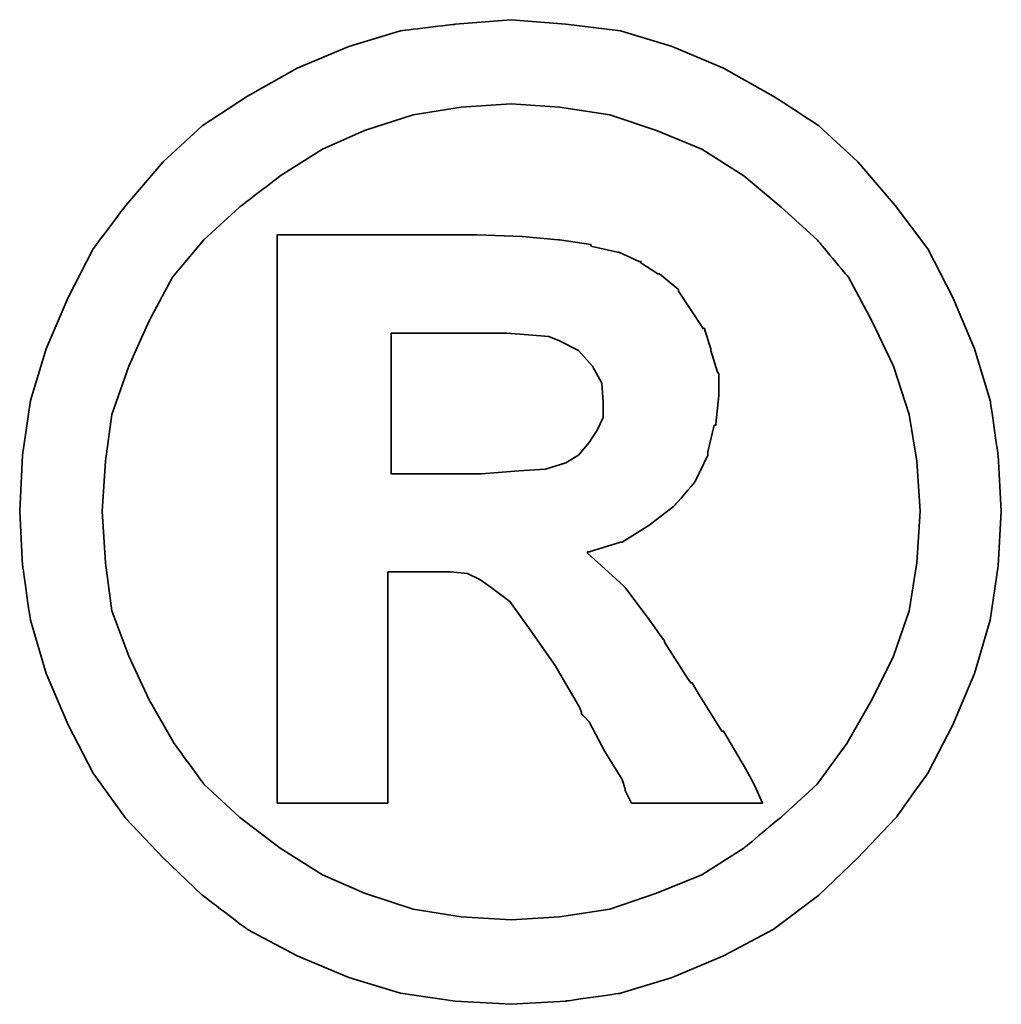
# Model space of a CAD drawing. Header units: millimetres. Extents: x 185 to 1898, y 244 to 576.
# Tile 47 of 51: x 1737.04 to 1738.68, y 346.92 to 348.56. Entities that reach past the tile are written whole.
import ezdxf

# ---------------------------------------------------------------- set-up
doc = ezdxf.new("R2010")
doc.units = ezdxf.units.MM
doc.layers.add('DIM', color=4, linetype='CONTINUOUS')
doc.layers.add('layer 1', color=7, linetype='CONTINUOUS')

# ---------------------------------------------------------------- blocks, each defined once
blk = doc.blocks.new('TBI MOTION logo(完整正式版)')
at = {"layer": 'layer 1', "color": 22, "lineweight": 35}
for points, knots in [([(81.20634, 4.98624), (81.20634, 4.98624), (81.18649, 5.32862), (81.18649, 5.32862), (81.18649, 5.32862), (81.18649, 5.32862), (81.13886, 5.66206), (81.13886, 5.66206), (81.13886, 5.66206), (81.13886, 5.66206), (81.04359, 5.97764), (81.04359, 5.97764), (81.04359, 5.97764), (81.04359, 5.97764), (80.91061, 6.29124), (80.91061, 6.29124), (80.91061, 6.29124), (80.91061, 6.29124), (80.75778, 6.58697), (80.75778, 6.58697), (80.75778, 6.58697), (80.75778, 6.58697), (80.5593, 6.85294), (80.5593, 6.85294), (80.5593, 6.85294), (80.5593, 6.85294), (80.33105, 7.1189), (80.33105, 7.1189), (80.33105, 7.1189), (80.33105, 7.1189), (80.09287, 7.33921), (80.09287, 7.33921), (80.09287, 7.33921), (80.09287, 7.33921), (79.815, 7.51982), (79.815, 7.51982), (79.815, 7.51982), (79.815, 7.51982), (79.51133, 7.69051), (79.51133, 7.69051), (79.51133, 7.69051), (79.51133, 7.69051), (79.19773, 7.8235), (79.19773, 7.8235), (79.19773, 7.8235), (79.19773, 7.8235), (78.88215, 7.91877), (78.88215, 7.91877), (78.88215, 7.91877), (78.88215, 7.91877), (78.54871, 7.95846), (78.54871, 7.95846), (78.54871, 7.95846), (78.54871, 7.95846), (78.21526, 7.98625), (78.21526, 7.98625), (78.21526, 7.98625), (78.21526, 7.98625), (77.87388, 7.95846), (77.87388, 7.95846), (77.87388, 7.95846), (77.87388, 7.95846), (77.54044, 7.91877), (77.54044, 7.91877), (77.54044, 7.91877), (77.54044, 7.91877), (77.22485, 7.8235), (77.22485, 7.8235), (77.22485, 7.8235), (77.22485, 7.8235), (76.91027, 7.69051), (76.91027, 7.69051), (76.91027, 7.69051), (76.91027, 7.69051), (76.6056, 7.51982), (76.6056, 7.51982), (76.6056, 7.51982), (76.6056, 7.51982), (76.32972, 7.33921), (76.32972, 7.33921), (76.32972, 7.33921), (76.32972, 7.33921), (76.09154, 7.1189), (76.09154, 7.1189), (76.09154, 7.1189), (76.09154, 7.1189), (75.86329, 6.85294), (75.86329, 6.85294), (75.86329, 6.85294), (75.86329, 6.85294), (75.66382, 6.58697), (75.66382, 6.58697), (75.66382, 6.58697), (75.66382, 6.58697), (75.51099, 6.29124), (75.51099, 6.29124), (75.51099, 6.29124), (75.51099, 6.29124), (75.37702, 5.97764), (75.37702, 5.97764), (75.37702, 5.97764), (75.37702, 5.97764), (75.28175, 5.66206), (75.28175, 5.66206), (75.28175, 5.66206), (75.28175, 5.66206), (75.23411, 5.32862), (75.23411, 5.32862), (75.23411, 5.32862), (75.23411, 5.32862), (75.21625, 4.98624), (75.21625, 4.98624), (75.21625, 4.98624), (75.21625, 4.98624), (75.23411, 4.6528), (75.23411, 4.6528), (75.23411, 4.6528), (75.23411, 4.6528), (75.28175, 4.32035), (75.28175, 4.32035), (75.28175, 4.32035), (75.28175, 4.32035), (75.37702, 3.99583), (75.37702, 3.99583), (75.37702, 3.99583), (75.37702, 3.99583), (75.51099, 3.68224), (75.51099, 3.68224), (75.51099, 3.68224), (75.51099, 3.68224), (75.66382, 3.38749), (75.66382, 3.38749), (75.66382, 3.38749), (75.66382, 3.38749), (75.86329, 3.10963), (75.86329, 3.10963), (75.86329, 3.10963), (75.86329, 3.10963), (76.09154, 2.87145), (76.09154, 2.87145), (76.09154, 2.87145), (76.09154, 2.87145), (76.32972, 2.6432), (76.32972, 2.6432), (76.32972, 2.6432), (76.32972, 2.6432), (76.6056, 2.43381), (76.6056, 2.43381), (76.6056, 2.43381), (76.6056, 2.43381), (76.91027, 2.27205), (76.91027, 2.27205), (76.91027, 2.27205), (76.91027, 2.27205), (77.22485, 2.13906), (77.22485, 2.13906), (77.22485, 2.13906), (77.22485, 2.13906), (77.54044, 2.0438), (77.54044, 2.0438), (77.54044, 2.0438), (77.54044, 2.0438), (77.87388, 1.99616), (77.87388, 1.99616), (77.87388, 1.99616), (77.87388, 1.99616), (78.21526, 1.97631), (78.21526, 1.97631), (78.21526, 1.97631), (78.21526, 1.97631), (78.54871, 1.99616), (78.54871, 1.99616), (78.54871, 1.99616), (78.54871, 1.99616), (78.88215, 2.0438), (78.88215, 2.0438), (78.88215, 2.0438), (78.88215, 2.0438), (79.19773, 2.13906), (79.19773, 2.13906), (79.19773, 2.13906), (79.19773, 2.13906), (79.51133, 2.27205), (79.51133, 2.27205), (79.51133, 2.27205), (79.51133, 2.27205), (79.815, 2.43381), (79.815, 2.43381), (79.815, 2.43381), (79.815, 2.43381), (80.09287, 2.6432), (80.09287, 2.6432), (80.09287, 2.6432), (80.09287, 2.6432), (80.33105, 2.87145), (80.33105, 2.87145), (80.33105, 2.87145), (80.33105, 2.87145), (80.5593, 3.10963), (80.5593, 3.10963), (80.5593, 3.10963), (80.5593, 3.10963), (80.75778, 3.38749), (80.75778, 3.38749), (80.75778, 3.38749), (80.75778, 3.38749), (80.91061, 3.68224), (80.91061, 3.68224), (80.91061, 3.68224), (80.91061, 3.68224), (81.04359, 3.99583), (81.04359, 3.99583), (81.04359, 3.99583), (81.04359, 3.99583), (81.13886, 4.32035), (81.13886, 4.32035), (81.13886, 4.32035), (81.13886, 4.32035), (81.18649, 4.6528), (81.18649, 4.6528), (81.18649, 4.6528), (81.18649, 4.6528), (81.20634, 4.98624), (81.20634, 4.98624)], [0, 0, 0, 0, 0.0178571, 0.0178571, 0.0178571, 0.0178572, 0.0357143, 0.0357143, 0.0357143, 0.0357143, 0.0535714, 0.0535714, 0.0535714, 0.0535714, 0.0714286, 0.0714286, 0.0714286, 0.0714286, 0.0892857, 0.0892857, 0.0892857, 0.0892857, 0.1071429, 0.1071429, 0.1071429, 0.1071429, 0.125, 0.125, 0.125, 0.125, 0.1428571, 0.1428571, 0.1428571, 0.1428572, 0.1607143, 0.1607143, 0.1607143, 0.1607143, 0.1785714, 0.1785714, 0.1785714, 0.1785714, 0.1964286, 0.1964286, 0.1964286, 0.1964286, 0.2142857, 0.2142857, 0.2142857, 0.2142857, 0.2321429, 0.2321429, 0.2321429, 0.2321429, 0.25, 0.25, 0.25, 0.25, 0.2678571, 0.2678571, 0.2678571, 0.2678572, 0.2857143, 0.2857143, 0.2857143, 0.2857143, 0.3035714, 0.3035714, 0.3035714, 0.3035714, 0.3214286, 0.3214286, 0.3214286, 0.3214286, 0.3392857, 0.3392857, 0.3392857, 0.3392857, 0.3571429, 0.3571429, 0.3571429, 0.3571429, 0.375, 0.375, 0.375, 0.375, 0.3928571, 0.3928571, 0.3928571, 0.3928572, 0.4107143, 0.4107143, 0.4107143, 0.4107143, 0.4285714, 0.4285714, 0.4285714, 0.4285714, 0.4464286, 0.4464286, 0.4464286, 0.4464286, 0.4642857, 0.4642857, 0.4642857, 0.4642857, 0.4821429, 0.4821429, 0.4821429, 0.4821429, 0.5, 0.5, 0.5, 0.5, 0.5178571, 0.5178571, 0.5178571, 0.5178572, 0.5357143, 0.5357143, 0.5357143, 0.5357143, 0.5535714, 0.5535714, 0.5535714, 0.5535714, 0.5714286, 0.5714286, 0.5714286, 0.5714286, 0.5892857, 0.5892857, 0.5892857, 0.5892857, 0.6071429, 0.6071429, 0.6071429, 0.6071429, 0.625, 0.625, 0.625, 0.625, 0.6428571, 0.6428571, 0.6428571, 0.6428572, 0.6607143, 0.6607143, 0.6607143, 0.6607143, 0.6785714, 0.6785714, 0.6785714, 0.6785714, 0.6964286, 0.6964286, 0.6964286, 0.6964286, 0.7142857, 0.7142857, 0.7142857, 0.7142857, 0.7321429, 0.7321429, 0.7321429, 0.7321429, 0.75, 0.75, 0.75, 0.75, 0.7678571, 0.7678571, 0.7678571, 0.7678572, 0.7857143, 0.7857143, 0.7857143, 0.7857143, 0.8035714, 0.8035714, 0.8035714, 0.8035714, 0.8214286, 0.8214286, 0.8214286, 0.8214286, 0.8392857, 0.8392857, 0.8392857, 0.8392857, 0.8571429, 0.8571429, 0.8571429, 0.8571429, 0.875, 0.875, 0.875, 0.875, 0.8928571, 0.8928571, 0.8928571, 0.8928572, 0.9107143, 0.9107143, 0.9107143, 0.9107143, 0.9285714, 0.9285714, 0.9285714, 0.9285714, 0.9464286, 0.9464286, 0.9464286, 0.9464286, 0.9642857, 0.9642857, 0.9642857, 0.9642857, 0.9821429, 0.9821429, 0.9821429, 0.9821429, 1, 1, 1, 1]), ([(80.71014, 4.98624), (80.71014, 4.98624), (80.69129, 5.29091), (80.69129, 5.29091), (80.69129, 5.29091), (80.69129, 5.29091), (80.64464, 5.57672), (80.64464, 5.57672), (80.64464, 5.57672), (80.64464, 5.57672), (80.54937, 5.87245), (80.54937, 5.87245), (80.54937, 5.87245), (80.54937, 5.87245), (80.41639, 6.14833), (80.41639, 6.14833), (80.41639, 6.14833), (80.41639, 6.14833), (80.27349, 6.41429), (80.27349, 6.41429), (80.27349, 6.41429), (80.27349, 6.41429), (80.08295, 6.64255), (80.08295, 6.64255), (80.08295, 6.64255), (80.08295, 6.64255), (79.86264, 6.84301), (79.86264, 6.84301), (79.86264, 6.84301), (79.86264, 6.84301), (79.63439, 7.03355), (79.63439, 7.03355), (79.63439, 7.03355), (79.63439, 7.03355), (79.37835, 7.1963), (79.37835, 7.1963), (79.37835, 7.1963), (79.37835, 7.1963), (79.10246, 7.30944), (79.10246, 7.30944), (79.10246, 7.30944), (79.10246, 7.30944), (78.81665, 7.40471), (78.81665, 7.40471), (78.81665, 7.40471), (78.81665, 7.40471), (78.511, 7.45234), (78.511, 7.45234), (78.511, 7.45234), (78.511, 7.45234), (78.21526, 7.47219), (78.21526, 7.47219), (78.21526, 7.47219), (78.21526, 7.47219), (77.9106, 7.45234), (77.9106, 7.45234), (77.9106, 7.45234), (77.9106, 7.45234), (77.61685, 7.40471), (77.61685, 7.40471), (77.61685, 7.40471), (77.61685, 7.40471), (77.32012, 7.30944), (77.32012, 7.30944), (77.32012, 7.30944), (77.32012, 7.30944), (77.06309, 7.1963), (77.06309, 7.1963), (77.06309, 7.1963), (77.06309, 7.1963), (76.80606, 7.03355), (76.80606, 7.03355), (76.80606, 7.03355), (76.80606, 7.03355), (76.55797, 6.84301), (76.55797, 6.84301), (76.55797, 6.84301), (76.55797, 6.84301), (76.34063, 6.64255), (76.34063, 6.64255), (76.34063, 6.64255), (76.34063, 6.64255), (76.1491, 6.41429), (76.1491, 6.41429), (76.1491, 6.41429), (76.1491, 6.41429), (76.0062, 6.14833), (76.0062, 6.14833), (76.0062, 6.14833), (76.0062, 6.14833), (75.88314, 5.87245), (75.88314, 5.87245), (75.88314, 5.87245), (75.88314, 5.87245), (75.77794, 5.57672), (75.77794, 5.57672), (75.77794, 5.57672), (75.77794, 5.57672), (75.73924, 5.29091), (75.73924, 5.29091), (75.73924, 5.29091), (75.73924, 5.29091), (75.72039, 4.98624), (75.72039, 4.98624), (75.72039, 4.98624), (75.72039, 4.98624), (75.73924, 4.67165), (75.73924, 4.67165), (75.73924, 4.67165), (75.73924, 4.67165), (75.77794, 4.37791), (75.77794, 4.37791), (75.77794, 4.37791), (75.77794, 4.37791), (75.88314, 4.10102), (75.88314, 4.10102), (75.88314, 4.10102), (75.88314, 4.10102), (76.0062, 3.83407), (76.0062, 3.83407), (76.0062, 3.83407), (76.0062, 3.83407), (76.15902, 3.56811), (76.15902, 3.56811), (76.15902, 3.56811), (76.15902, 3.56811), (76.34063, 3.32001), (76.34063, 3.32001), (76.34063, 3.32001), (76.34063, 3.32001), (76.55797, 3.11955), (76.55797, 3.11955), (76.55797, 3.11955), (76.55797, 3.11955), (76.80606, 2.92901), (76.80606, 2.92901), (76.80606, 2.92901), (76.80606, 2.92901), (77.06309, 2.76725), (77.06309, 2.76725), (77.06309, 2.76725), (77.06309, 2.76725), (77.32012, 2.65412), (77.32012, 2.65412), (77.32012, 2.65412), (77.32012, 2.65412), (77.61685, 2.55786), (77.61685, 2.55786), (77.61685, 2.55786), (77.61685, 2.55786), (77.9106, 2.51022), (77.9106, 2.51022), (77.9106, 2.51022), (77.9106, 2.51022), (78.21526, 2.49137), (78.21526, 2.49137), (78.21526, 2.49137), (78.21526, 2.49137), (78.511, 2.51022), (78.511, 2.51022), (78.511, 2.51022), (78.511, 2.51022), (78.81665, 2.55786), (78.81665, 2.55786), (78.81665, 2.55786), (78.81665, 2.55786), (79.10246, 2.65412), (79.10246, 2.65412), (79.10246, 2.65412), (79.10246, 2.65412), (79.37835, 2.76725), (79.37835, 2.76725), (79.37835, 2.76725), (79.37835, 2.76725), (79.63439, 2.92901), (79.63439, 2.92901), (79.63439, 2.92901), (79.63439, 2.92901), (79.86264, 3.11955), (79.86264, 3.11955), (79.86264, 3.11955), (79.86264, 3.11955), (80.08295, 3.32001), (80.08295, 3.32001), (80.08295, 3.32001), (80.08295, 3.32001), (80.26356, 3.56811), (80.26356, 3.56811), (80.26356, 3.56811), (80.26356, 3.56811), (80.41639, 3.83407), (80.41639, 3.83407), (80.41639, 3.83407), (80.41639, 3.83407), (80.54937, 4.10102), (80.54937, 4.10102), (80.54937, 4.10102), (80.54937, 4.10102), (80.64464, 4.37791), (80.64464, 4.37791), (80.64464, 4.37791), (80.64464, 4.37791), (80.69129, 4.67165), (80.69129, 4.67165), (80.69129, 4.67165), (80.69129, 4.67165), (80.71014, 4.98624), (80.71014, 4.98624)], [0, 0, 0, 0, 0.0192308, 0.0192308, 0.0192308, 0.0192308, 0.0384615, 0.0384615, 0.0384615, 0.0384615, 0.0576923, 0.0576923, 0.0576923, 0.0576923, 0.0769231, 0.0769231, 0.0769231, 0.0769231, 0.0961538, 0.0961538, 0.0961538, 0.0961539, 0.1153846, 0.1153846, 0.1153846, 0.1153846, 0.1346154, 0.1346154, 0.1346154, 0.1346154, 0.1538462, 0.1538462, 0.1538462, 0.1538462, 0.1730769, 0.1730769, 0.1730769, 0.1730769, 0.1923077, 0.1923077, 0.1923077, 0.1923077, 0.2115385, 0.2115385, 0.2115385, 0.2115385, 0.2307692, 0.2307692, 0.2307692, 0.2307692, 0.25, 0.25, 0.25, 0.25, 0.2692308, 0.2692308, 0.2692308, 0.2692308, 0.2884615, 0.2884615, 0.2884615, 0.2884615, 0.3076923, 0.3076923, 0.3076923, 0.3076923, 0.3269231, 0.3269231, 0.3269231, 0.3269231, 0.3461538, 0.3461538, 0.3461538, 0.3461539, 0.3653846, 0.3653846, 0.3653846, 0.3653846, 0.3846154, 0.3846154, 0.3846154, 0.3846154, 0.4038462, 0.4038462, 0.4038462, 0.4038462, 0.4230769, 0.4230769, 0.4230769, 0.4230769, 0.4423077, 0.4423077, 0.4423077, 0.4423077, 0.4615385, 0.4615385, 0.4615385, 0.4615385, 0.4807692, 0.4807692, 0.4807692, 0.4807692, 0.5, 0.5, 0.5, 0.5, 0.5192308, 0.5192308, 0.5192308, 0.5192308, 0.5384615, 0.5384615, 0.5384615, 0.5384615, 0.5576923, 0.5576923, 0.5576923, 0.5576923, 0.5769231, 0.5769231, 0.5769231, 0.5769231, 0.5961538, 0.5961538, 0.5961538, 0.5961539, 0.6153846, 0.6153846, 0.6153846, 0.6153846, 0.6346154, 0.6346154, 0.6346154, 0.6346154, 0.6538462, 0.6538462, 0.6538462, 0.6538462, 0.6730769, 0.6730769, 0.6730769, 0.6730769, 0.6923077, 0.6923077, 0.6923077, 0.6923077, 0.7115385, 0.7115385, 0.7115385, 0.7115385, 0.7307692, 0.7307692, 0.7307692, 0.7307692, 0.75, 0.75, 0.75, 0.75, 0.7692308, 0.7692308, 0.7692308, 0.7692308, 0.7884615, 0.7884615, 0.7884615, 0.7884615, 0.8076923, 0.8076923, 0.8076923, 0.8076923, 0.8269231, 0.8269231, 0.8269231, 0.8269231, 0.8461538, 0.8461538, 0.8461538, 0.8461539, 0.8653846, 0.8653846, 0.8653846, 0.8653846, 0.8846154, 0.8846154, 0.8846154, 0.8846154, 0.9038462, 0.9038462, 0.9038462, 0.9038462, 0.9230769, 0.9230769, 0.9230769, 0.9230769, 0.9423077, 0.9423077, 0.9423077, 0.9423077, 0.9615385, 0.9615385, 0.9615385, 0.9615385, 0.9807692, 0.9807692, 0.9807692, 0.9807692, 1, 1, 1, 1]), ([(76.78721, 3.2823), (76.78721, 3.2823), (76.78721, 3.32001), (76.78721, 3.32001), (76.78721, 3.32001), (76.78721, 3.32001), (76.78721, 3.42422), (76.78721, 3.42422), (76.78721, 3.42422), (76.78721, 3.42422), (76.78721, 3.59689), (76.78721, 3.59689), (76.78721, 3.59689), (76.78721, 3.59689), (76.78721, 3.80529), (76.78721, 3.80529), (76.78721, 3.80529), (76.78721, 3.80529), (76.78721, 4.0524), (76.78721, 4.0524), (76.78721, 4.0524), (76.78721, 4.0524), (76.78721, 4.32035), (76.78721, 4.32035), (76.78721, 4.32035), (76.78721, 4.32035), (76.78721, 4.92868), (76.78721, 4.92868), (76.78721, 4.92868), (76.78721, 4.92868), (76.78721, 5.53801), (76.78721, 5.53801), (76.78721, 5.53801), (76.78721, 5.53801), (76.78721, 5.82482), (76.78721, 5.82482), (76.78721, 5.82482), (76.78721, 5.82482), (76.78721, 6.07291), (76.78721, 6.07291), (76.78721, 6.07291), (76.78721, 6.07291), (76.78721, 6.30017), (76.78721, 6.30017), (76.78721, 6.30017), (76.78721, 6.30017), (76.78721, 6.45399), (76.78721, 6.45399), (76.78721, 6.45399), (76.78721, 6.45399), (76.78721, 6.5572), (76.78721, 6.5572), (76.78721, 6.5572), (76.78721, 6.5572), (76.78721, 6.59689), (76.78721, 6.59689), (76.78721, 6.59689), (76.78721, 6.59689), (76.78721, 6.67232), (76.78721, 6.67232), (76.78721, 6.67232), (76.78721, 6.67232), (76.8537, 6.67232), (76.8537, 6.67232), (76.8537, 6.67232), (76.8537, 6.67232), (76.87355, 6.67232), (76.87355, 6.67232), (76.87355, 6.67232), (76.87355, 6.67232), (76.91027, 6.67232), (76.91027, 6.67232), (76.91027, 6.67232), (76.91027, 6.67232), (77.04424, 6.67232), (77.04424, 6.67232), (77.04424, 6.67232), (77.04424, 6.67232), (77.22485, 6.67232), (77.22485, 6.67232), (77.22485, 6.67232), (77.22485, 6.67232), (77.43524, 6.67232), (77.43524, 6.67232), (77.43524, 6.67232), (77.43524, 6.67232), (77.65357, 6.67232), (77.65357, 6.67232), (77.65357, 6.67232), (77.65357, 6.67232), (77.82625, 6.67232), (77.82625, 6.67232), (77.82625, 6.67232), (77.82625, 6.67232), (77.94037, 6.67232), (77.94037, 6.67232), (77.94037, 6.67232), (77.94037, 6.67232), (77.97709, 6.67232), (77.97709, 6.67232), (77.97709, 6.67232), (77.97709, 6.67232), (77.99694, 6.67232), (77.99694, 6.67232), (77.99694, 6.67232), (77.99694, 6.67232), (78.00686, 6.67232), (78.00686, 6.67232), (78.00686, 6.67232), (78.00686, 6.67232), (78.28275, 6.6624), (78.28275, 6.6624), (78.28275, 6.6624), (78.28275, 6.6624), (78.50107, 6.64255), (78.50107, 6.64255), (78.50107, 6.64255), (78.50107, 6.64255), (78.511, 6.64255), (78.511, 6.64255), (78.511, 6.64255), (78.511, 6.64255), (78.70154, 6.61476), (78.70154, 6.61476), (78.70154, 6.61476), (78.70154, 6.61476), (78.70154, 6.60483), (78.70154, 6.60483), (78.70154, 6.60483), (78.70154, 6.60483), (78.86429, 6.56713), (78.86429, 6.56713), (78.86429, 6.56713), (78.86429, 6.56713), (78.87223, 6.56713), (78.87223, 6.56713), (78.87223, 6.56713), (78.87223, 6.56713), (78.99727, 6.51056), (78.99727, 6.51056), (78.99727, 6.51056), (78.99727, 6.51056), (79.00719, 6.51056), (79.00719, 6.51056), (79.00719, 6.51056), (79.00719, 6.51056), (79.00719, 6.50162), (79.00719, 6.50162), (79.00719, 6.50162), (79.00719, 6.50162), (79.1104, 6.43415), (79.1104, 6.43415), (79.1104, 6.43415), (79.1104, 6.43415), (79.12132, 6.43415), (79.12132, 6.43415), (79.12132, 6.43415), (79.12132, 6.43415), (79.22552, 6.34781), (79.22552, 6.34781), (79.22552, 6.34781), (79.22552, 6.34781), (79.23544, 6.33888), (79.23544, 6.33888), (79.23544, 6.33888), (79.23544, 6.33888), (79.23544, 6.32895), (79.23544, 6.32895), (79.23544, 6.32895), (79.23544, 6.32895), (79.31087, 6.21483), (79.31087, 6.21483), (79.31087, 6.21483), (79.31087, 6.21483), (79.38629, 6.1007), (79.38629, 6.1007), (79.38629, 6.1007), (79.38629, 6.1007), (79.3972, 6.1007), (79.3972, 6.1007), (79.3972, 6.1007), (79.3972, 6.1007), (79.3972, 6.09078), (79.3972, 6.09078), (79.3972, 6.09078), (79.3972, 6.09078), (79.43392, 5.97764), (79.43392, 5.97764), (79.43392, 5.97764), (79.43392, 5.97764), (79.43392, 5.96772), (79.43392, 5.96772), (79.43392, 5.96772), (79.43392, 5.96772), (79.47362, 5.83474), (79.47362, 5.83474), (79.47362, 5.83474), (79.47362, 5.83474), (79.48156, 5.82482), (79.48156, 5.82482), (79.48156, 5.82482), (79.48156, 5.82482), (79.48156, 5.69977), (79.48156, 5.69977), (79.48156, 5.69977), (79.48156, 5.69977), (79.48156, 5.69183), (79.48156, 5.69183), (79.48156, 5.69183), (79.48156, 5.69183), (79.4637, 5.51915), (79.4637, 5.51915), (79.4637, 5.51915), (79.4637, 5.51915), (79.4637, 5.51122), (79.4637, 5.51122), (79.4637, 5.51122), (79.4637, 5.51122), (79.45377, 5.51122), (79.45377, 5.51122), (79.45377, 5.51122), (79.45377, 5.51122), (79.41507, 5.34847), (79.41507, 5.34847), (79.41507, 5.34847), (79.41507, 5.34847), (79.41507, 5.33854), (79.41507, 5.33854), (79.41507, 5.33854), (79.41507, 5.33854), (79.41507, 5.32862), (79.41507, 5.32862), (79.41507, 5.32862), (79.41507, 5.32862), (79.33865, 5.16785), (79.33865, 5.16785), (79.33865, 5.16785), (79.33865, 5.16785), (79.33071, 5.15693), (79.33071, 5.15693), (79.33071, 5.15693), (79.33071, 5.15693), (79.2156, 5.02495), (79.2156, 5.02495), (79.2156, 5.02495), (79.2156, 5.02495), (79.20567, 5.01502), (79.20567, 5.01502), (79.20567, 5.01502), (79.20567, 5.01502), (79.05483, 4.89991), (79.05483, 4.89991), (79.05483, 4.89991), (79.05483, 4.89991), (79.04491, 4.89197), (79.04491, 4.89197), (79.04491, 4.89197), (79.04491, 4.89197), (78.89208, 4.7967), (78.89208, 4.7967), (78.89208, 4.7967), (78.89208, 4.7967), (78.88215, 4.7967), (78.88215, 4.7967), (78.88215, 4.7967), (78.88215, 4.7967), (78.69161, 4.73913), (78.69161, 4.73913), (78.69161, 4.73913), (78.69161, 4.73913), (78.68169, 4.73913), (78.68169, 4.73913), (78.68169, 4.73913), (78.68169, 4.73913), (78.68169, 4.72921), (78.68169, 4.72921), (78.68169, 4.72921), (78.68169, 4.72921), (78.78688, 4.63394), (78.78688, 4.63394), (78.78688, 4.63394), (78.78688, 4.63394), (78.902, 4.52875), (78.902, 4.52875), (78.902, 4.52875), (78.902, 4.52875), (78.91093, 4.52081), (78.91093, 4.52081), (78.91093, 4.52081), (78.91093, 4.52081), (79.02506, 4.36798), (79.02506, 4.36798), (79.02506, 4.36798), (79.02506, 4.36798), (79.1501, 4.1953), (79.1501, 4.1953), (79.1501, 4.1953), (79.1501, 4.1953), (79.1501, 4.18736), (79.1501, 4.18736), (79.1501, 4.18736), (79.1501, 4.18736), (79.29201, 3.96705), (79.29201, 3.96705), (79.29201, 3.96705), (79.29201, 3.96705), (79.31087, 3.93828), (79.31087, 3.93828), (79.31087, 3.93828), (79.31087, 3.93828), (79.32079, 3.93828), (79.32079, 3.93828), (79.32079, 3.93828), (79.32079, 3.93828), (79.3585, 3.87178), (79.3585, 3.87178), (79.3585, 3.87178), (79.3585, 3.87178), (79.50141, 3.64353), (79.50141, 3.64353), (79.50141, 3.64353), (79.50141, 3.64353), (79.51133, 3.64353), (79.51133, 3.64353), (79.51133, 3.64353), (79.51133, 3.64353), (79.64431, 3.41528), (79.64431, 3.41528), (79.64431, 3.41528), (79.64431, 3.41528), (79.68202, 3.3478), (79.68202, 3.3478), (79.68202, 3.3478), (79.68202, 3.3478), (79.70187, 3.31009), (79.70187, 3.31009), (79.70187, 3.31009), (79.70187, 3.31009), (79.7495, 3.2049), (79.7495, 3.2049), (79.7495, 3.2049), (79.7495, 3.2049), (79.64431, 3.2049), (79.64431, 3.2049), (79.64431, 3.2049), (79.64431, 3.2049), (79.62546, 3.2049), (79.62546, 3.2049), (79.62546, 3.2049), (79.62546, 3.2049), (79.53912, 3.2049), (79.53912, 3.2049), (79.53912, 3.2049), (79.53912, 3.2049), (79.31087, 3.2049), (79.31087, 3.2049), (79.31087, 3.2049), (79.31087, 3.2049), (79.08262, 3.2049), (79.08262, 3.2049), (79.08262, 3.2049), (79.08262, 3.2049), (79.00719, 3.2049), (79.00719, 3.2049), (79.00719, 3.2049), (79.00719, 3.2049), (78.98735, 3.2049), (78.98735, 3.2049), (78.98735, 3.2049), (78.98735, 3.2049), (78.94964, 3.2049), (78.94964, 3.2049), (78.94964, 3.2049), (78.94964, 3.2049), (78.92979, 3.24459), (78.92979, 3.24459), (78.92979, 3.24459), (78.92979, 3.24459), (78.91093, 3.2823), (78.91093, 3.2823), (78.91093, 3.2823), (78.91093, 3.2823), (78.91093, 3.29223), (78.91093, 3.29223), (78.91093, 3.29223), (78.91093, 3.29223), (78.89208, 3.3478), (78.89208, 3.3478), (78.89208, 3.3478), (78.89208, 3.3478), (78.78688, 3.52048), (78.78688, 3.52048), (78.78688, 3.52048), (78.78688, 3.52048), (78.69161, 3.7001), (78.69161, 3.7001), (78.69161, 3.7001), (78.69161, 3.7001), (78.6539, 3.7388), (78.6539, 3.7388), (78.6539, 3.7388), (78.6539, 3.7388), (78.64398, 3.74873), (78.64398, 3.74873), (78.64398, 3.74873), (78.64398, 3.74873), (78.64398, 3.75766), (78.64398, 3.75766), (78.64398, 3.75766), (78.64398, 3.75766), (78.63405, 3.78644), (78.63405, 3.78644), (78.63405, 3.78644), (78.63405, 3.78644), (78.48321, 4.04347), (78.48321, 4.04347), (78.48321, 4.04347), (78.48321, 4.04347), (78.33038, 4.2618), (78.33038, 4.2618), (78.33038, 4.2618), (78.33038, 4.2618), (78.20732, 4.43447), (78.20732, 4.43447), (78.20732, 4.43447), (78.20732, 4.43447), (78.09221, 4.52081), (78.09221, 4.52081), (78.09221, 4.52081), (78.09221, 4.52081), (78.02472, 4.56845), (78.02472, 4.56845), (78.02472, 4.56845), (78.02472, 4.56845), (77.9493, 4.60616), (77.9493, 4.60616), (77.9493, 4.60616), (77.9493, 4.60616), (77.8451, 4.61608), (77.8451, 4.61608), (77.8451, 4.61608), (77.8451, 4.61608), (77.71113, 4.61608), (77.71113, 4.61608), (77.71113, 4.61608), (77.71113, 4.61608), (77.69128, 4.61608), (77.69128, 4.61608), (77.69128, 4.61608), (77.69128, 4.61608), (77.67342, 4.61608), (77.67342, 4.61608), (77.67342, 4.61608), (77.67342, 4.61608), (77.5583, 4.61608), (77.5583, 4.61608), (77.5583, 4.61608), (77.5583, 4.61608), (77.46303, 4.61608), (77.46303, 4.61608), (77.46303, 4.61608), (77.46303, 4.61608), (77.46303, 4.54761), (77.46303, 4.54761), (77.46303, 4.54761), (77.46303, 4.54761), (77.46303, 4.47318), (77.46303, 4.47318), (77.46303, 4.47318), (77.46303, 4.47318), (77.46303, 4.24294), (77.46303, 4.24294), (77.46303, 4.24294), (77.46303, 4.24294), (77.46303, 3.99583), (77.46303, 3.99583), (77.46303, 3.99583), (77.46303, 3.99583), (77.46303, 3.72888), (77.46303, 3.72888), (77.46303, 3.72888), (77.46303, 3.72888), (77.46303, 3.51055), (77.46303, 3.51055), (77.46303, 3.51055), (77.46303, 3.51055), (77.46303, 3.42422), (77.46303, 3.42422), (77.46303, 3.42422), (77.46303, 3.42422), (77.46303, 3.35773), (77.46303, 3.35773), (77.46303, 3.35773), (77.46303, 3.35773), (77.46303, 3.30017), (77.46303, 3.30017), (77.46303, 3.30017), (77.46303, 3.30017), (77.46303, 3.2823), (77.46303, 3.2823), (77.46303, 3.2823), (77.46303, 3.2823), (77.46303, 3.2049), (77.46303, 3.2049), (77.46303, 3.2049), (77.46303, 3.2049), (77.39753, 3.2049), (77.39753, 3.2049), (77.39753, 3.2049), (77.39753, 3.2049), (77.37768, 3.2049), (77.37768, 3.2049), (77.37768, 3.2049), (77.37768, 3.2049), (77.32012, 3.2049), (77.32012, 3.2049), (77.32012, 3.2049), (77.32012, 3.2049), (77.12165, 3.2049), (77.12165, 3.2049), (77.12165, 3.2049), (77.12165, 3.2049), (76.94897, 3.2049), (76.94897, 3.2049), (76.94897, 3.2049), (76.94897, 3.2049), (76.8924, 3.2049), (76.8924, 3.2049), (76.8924, 3.2049), (76.8924, 3.2049), (76.8537, 3.2049), (76.8537, 3.2049), (76.8537, 3.2049), (76.8537, 3.2049), (76.78721, 3.2049), (76.78721, 3.2049), (76.78721, 3.2049), (76.78721, 3.2049), (76.78721, 3.2823), (76.78721, 3.2823)], [0, 0, 0, 0, 0.0074074, 0.0074074, 0.0074074, 0.0074074, 0.0148148, 0.0148148, 0.0148148, 0.0148148, 0.0222222, 0.0222222, 0.0222222, 0.0222222, 0.0296296, 0.0296296, 0.0296296, 0.0296296, 0.037037, 0.037037, 0.037037, 0.037037, 0.0444444, 0.0444444, 0.0444444, 0.0444445, 0.0518519, 0.0518519, 0.0518519, 0.0518519, 0.0592593, 0.0592593, 0.0592593, 0.0592593, 0.0666667, 0.0666667, 0.0666667, 0.0666667, 0.0740741, 0.0740741, 0.0740741, 0.0740741, 0.0814815, 0.0814815, 0.0814815, 0.0814815, 0.0888889, 0.0888889, 0.0888889, 0.0888889, 0.0962963, 0.0962963, 0.0962963, 0.0962963, 0.1037037, 0.1037037, 0.1037037, 0.1037037, 0.1111111, 0.1111111, 0.1111111, 0.1111111, 0.1185185, 0.1185185, 0.1185185, 0.1185185, 0.1259259, 0.1259259, 0.1259259, 0.1259259, 0.1333333, 0.1333333, 0.1333333, 0.1333333, 0.1407407, 0.1407407, 0.1407407, 0.1407408, 0.1481481, 0.1481481, 0.1481481, 0.1481482, 0.1555556, 0.1555556, 0.1555556, 0.1555556, 0.162963, 0.162963, 0.162963, 0.162963, 0.1703704, 0.1703704, 0.1703704, 0.1703704, 0.1777778, 0.1777778, 0.1777778, 0.1777778, 0.1851852, 0.1851852, 0.1851852, 0.1851852, 0.1925926, 0.1925926, 0.1925926, 0.1925926, 0.2, 0.2, 0.2, 0.2, 0.2074074, 0.2074074, 0.2074074, 0.2074074, 0.2148148, 0.2148148, 0.2148148, 0.2148148, 0.2222222, 0.2222222, 0.2222222, 0.2222222, 0.2296296, 0.2296296, 0.2296296, 0.2296296, 0.237037, 0.237037, 0.237037, 0.237037, 0.2444444, 0.2444444, 0.2444444, 0.2444445, 0.2518519, 0.2518519, 0.2518519, 0.2518519, 0.2592593, 0.2592593, 0.2592593, 0.2592593, 0.2666667, 0.2666667, 0.2666667, 0.2666667, 0.2740741, 0.2740741, 0.2740741, 0.2740741, 0.2814815, 0.2814815, 0.2814815, 0.2814815, 0.2888889, 0.2888889, 0.2888889, 0.2888889, 0.2962963, 0.2962963, 0.2962963, 0.2962963, 0.3037037, 0.3037037, 0.3037037, 0.3037037, 0.3111111, 0.3111111, 0.3111111, 0.3111111, 0.3185185, 0.3185185, 0.3185185, 0.3185185, 0.3259259, 0.3259259, 0.3259259, 0.3259259, 0.3333333, 0.3333333, 0.3333333, 0.3333333, 0.3407407, 0.3407407, 0.3407407, 0.3407408, 0.3481481, 0.3481481, 0.3481481, 0.3481482, 0.3555556, 0.3555556, 0.3555556, 0.3555556, 0.362963, 0.362963, 0.362963, 0.362963, 0.3703704, 0.3703704, 0.3703704, 0.3703704, 0.3777778, 0.3777778, 0.3777778, 0.3777778, 0.3851852, 0.3851852, 0.3851852, 0.3851852, 0.3925926, 0.3925926, 0.3925926, 0.3925926, 0.4, 0.4, 0.4, 0.4, 0.4074074, 0.4074074, 0.4074074, 0.4074074, 0.4148148, 0.4148148, 0.4148148, 0.4148148, 0.4222222, 0.4222222, 0.4222222, 0.4222222, 0.4296296, 0.4296296, 0.4296296, 0.4296296, 0.437037, 0.437037, 0.437037, 0.437037, 0.4444444, 0.4444444, 0.4444444, 0.4444445, 0.4518519, 0.4518519, 0.4518519, 0.4518519, 0.4592593, 0.4592593, 0.4592593, 0.4592593, 0.4666667, 0.4666667, 0.4666667, 0.4666667, 0.4740741, 0.4740741, 0.4740741, 0.4740741, 0.4814815, 0.4814815, 0.4814815, 0.4814815, 0.4888889, 0.4888889, 0.4888889, 0.4888889, 0.4962963, 0.4962963, 0.4962963, 0.4962963, 0.5037037, 0.5037037, 0.5037037, 0.5037037, 0.5111111, 0.5111111, 0.5111111, 0.5111111, 0.5185185, 0.5185185, 0.5185185, 0.5185185, 0.5259259, 0.5259259, 0.5259259, 0.5259259, 0.5333333, 0.5333333, 0.5333333, 0.5333333, 0.5407407, 0.5407407, 0.5407407, 0.5407408, 0.5481481, 0.5481481, 0.5481481, 0.5481482, 0.5555556, 0.5555556, 0.5555556, 0.5555556, 0.562963, 0.562963, 0.562963, 0.562963, 0.5703704, 0.5703704, 0.5703704, 0.5703704, 0.5777778, 0.5777778, 0.5777778, 0.5777778, 0.5851852, 0.5851852, 0.5851852, 0.5851852, 0.5925926, 0.5925926, 0.5925926, 0.5925926, 0.6, 0.6, 0.6, 0.6, 0.6074074, 0.6074074, 0.6074074, 0.6074074, 0.6148148, 0.6148148, 0.6148148, 0.6148148, 0.6222222, 0.6222222, 0.6222222, 0.6222222, 0.6296296, 0.6296296, 0.6296296, 0.6296296, 0.637037, 0.637037, 0.637037, 0.637037, 0.6444444, 0.6444444, 0.6444444, 0.6444445, 0.6518519, 0.6518519, 0.6518519, 0.6518519, 0.6592593, 0.6592593, 0.6592593, 0.6592593, 0.6666667, 0.6666667, 0.6666667, 0.6666667, 0.6740741, 0.6740741, 0.6740741, 0.6740741, 0.6814815, 0.6814815, 0.6814815, 0.6814815, 0.6888889, 0.6888889, 0.6888889, 0.6888889, 0.6962963, 0.6962963, 0.6962963, 0.6962963, 0.7037037, 0.7037037, 0.7037037, 0.7037037, 0.7111111, 0.7111111, 0.7111111, 0.7111111, 0.7185185, 0.7185185, 0.7185185, 0.7185185, 0.7259259, 0.7259259, 0.7259259, 0.7259259, 0.7333333, 0.7333333, 0.7333333, 0.7333333, 0.7407407, 0.7407407, 0.7407407, 0.7407408, 0.7481481, 0.7481481, 0.7481481, 0.7481482, 0.7555556, 0.7555556, 0.7555556, 0.7555556, 0.762963, 0.762963, 0.762963, 0.762963, 0.7703704, 0.7703704, 0.7703704, 0.7703704, 0.7777778, 0.7777778, 0.7777778, 0.7777778, 0.7851852, 0.7851852, 0.7851852, 0.7851852, 0.7925926, 0.7925926, 0.7925926, 0.7925926, 0.8, 0.8, 0.8, 0.8, 0.8074074, 0.8074074, 0.8074074, 0.8074074, 0.8148148, 0.8148148, 0.8148148, 0.8148148, 0.8222222, 0.8222222, 0.8222222, 0.8222222, 0.8296296, 0.8296296, 0.8296296, 0.8296296, 0.837037, 0.837037, 0.837037, 0.837037, 0.8444444, 0.8444444, 0.8444444, 0.8444445, 0.8518519, 0.8518519, 0.8518519, 0.8518519, 0.8592593, 0.8592593, 0.8592593, 0.8592593, 0.8666667, 0.8666667, 0.8666667, 0.8666667, 0.8740741, 0.8740741, 0.8740741, 0.8740741, 0.8814815, 0.8814815, 0.8814815, 0.8814815, 0.8888889, 0.8888889, 0.8888889, 0.8888889, 0.8962963, 0.8962963, 0.8962963, 0.8962963, 0.9037037, 0.9037037, 0.9037037, 0.9037037, 0.9111111, 0.9111111, 0.9111111, 0.9111111, 0.9185185, 0.9185185, 0.9185185, 0.9185185, 0.9259259, 0.9259259, 0.9259259, 0.9259259, 0.9333333, 0.9333333, 0.9333333, 0.9333333, 0.9407407, 0.9407407, 0.9407407, 0.9407408, 0.9481481, 0.9481481, 0.9481481, 0.9481482, 0.9555556, 0.9555556, 0.9555556, 0.9555556, 0.962963, 0.962963, 0.962963, 0.962963, 0.9703704, 0.9703704, 0.9703704, 0.9703704, 0.9777778, 0.9777778, 0.9777778, 0.9777778, 0.9851852, 0.9851852, 0.9851852, 0.9851852, 0.9925926, 0.9925926, 0.9925926, 0.9925926, 1, 1, 1, 1]), ([(77.48288, 6.07291), (77.48288, 6.07291), (77.48288, 5.99551), (77.48288, 5.99551), (77.48288, 5.99551), (77.48288, 5.99551), (77.48288, 5.82482), (77.48288, 5.82482), (77.48288, 5.82482), (77.48288, 5.82482), (77.48288, 5.63328), (77.48288, 5.63328), (77.48288, 5.63328), (77.48288, 5.63328), (77.48288, 5.46358), (77.48288, 5.46358), (77.48288, 5.46358), (77.48288, 5.46358), (77.48288, 5.29091), (77.48288, 5.29091), (77.48288, 5.29091), (77.48288, 5.29091), (77.48288, 5.21449), (77.48288, 5.21449), (77.48288, 5.21449), (77.48288, 5.21449), (77.50074, 5.21449), (77.50074, 5.21449), (77.50074, 5.21449), (77.50074, 5.21449), (77.71113, 5.21449), (77.71113, 5.21449), (77.71113, 5.21449), (77.71113, 5.21449), (77.94037, 5.21449), (77.94037, 5.21449), (77.94037, 5.21449), (77.94037, 5.21449), (78.01579, 5.21449), (78.01579, 5.21449), (78.01579, 5.21449), (78.01579, 5.21449), (78.03465, 5.21449), (78.03465, 5.21449), (78.03465, 5.21449), (78.03465, 5.21449), (78.2629, 5.23335), (78.2629, 5.23335), (78.2629, 5.23335), (78.2629, 5.23335), (78.42565, 5.24327), (78.42565, 5.24327), (78.42565, 5.24327), (78.42565, 5.24327), (78.54871, 5.28098), (78.54871, 5.28098), (78.54871, 5.28098), (78.54871, 5.28098), (78.62611, 5.32862), (78.62611, 5.32862), (78.62611, 5.32862), (78.62611, 5.32862), (78.69161, 5.40503), (78.69161, 5.40503), (78.69161, 5.40503), (78.69161, 5.40503), (78.73925, 5.48145), (78.73925, 5.48145), (78.73925, 5.48145), (78.73925, 5.48145), (78.77696, 5.55885), (78.77696, 5.55885), (78.77696, 5.55885), (78.77696, 5.55885), (78.77696, 5.65214), (78.77696, 5.65214), (78.77696, 5.65214), (78.77696, 5.65214), (78.76902, 5.76726), (78.76902, 5.76726), (78.76902, 5.76726), (78.76902, 5.76726), (78.71146, 5.87245), (78.71146, 5.87245), (78.71146, 5.87245), (78.71146, 5.87245), (78.62611, 5.96772), (78.62611, 5.96772), (78.62611, 5.96772), (78.62611, 5.96772), (78.511, 6.02528), (78.511, 6.02528), (78.511, 6.02528), (78.511, 6.02528), (78.44451, 6.05306), (78.44451, 6.05306), (78.44451, 6.05306), (78.44451, 6.05306), (78.32046, 6.06299), (78.32046, 6.06299), (78.32046, 6.06299), (78.32046, 6.06299), (78.18748, 6.07291), (78.18748, 6.07291), (78.18748, 6.07291), (78.18748, 6.07291), (77.99694, 6.07291), (77.99694, 6.07291), (77.99694, 6.07291), (77.99694, 6.07291), (77.97709, 6.07291), (77.97709, 6.07291), (77.97709, 6.07291), (77.97709, 6.07291), (77.90167, 6.07291), (77.90167, 6.07291), (77.90167, 6.07291), (77.90167, 6.07291), (77.69128, 6.07291), (77.69128, 6.07291), (77.69128, 6.07291), (77.69128, 6.07291), (77.50074, 6.07291), (77.50074, 6.07291), (77.50074, 6.07291), (77.50074, 6.07291), (77.48288, 6.07291), (77.48288, 6.07291)], [0, 0, 0, 0, 0.03125, 0.03125, 0.03125, 0.03125, 0.0625, 0.0625, 0.0625, 0.0625, 0.09375, 0.09375, 0.09375, 0.09375, 0.125, 0.125, 0.125, 0.125, 0.15625, 0.15625, 0.15625, 0.15625, 0.1875, 0.1875, 0.1875, 0.1875, 0.21875, 0.21875, 0.21875, 0.21875, 0.25, 0.25, 0.25, 0.25, 0.28125, 0.28125, 0.28125, 0.28125, 0.3125, 0.3125, 0.3125, 0.3125, 0.34375, 0.34375, 0.34375, 0.34375, 0.375, 0.375, 0.375, 0.375, 0.40625, 0.40625, 0.40625, 0.40625, 0.4375, 0.4375, 0.4375, 0.4375, 0.46875, 0.46875, 0.46875, 0.46875, 0.5, 0.5, 0.5, 0.5, 0.53125, 0.53125, 0.53125, 0.53125, 0.5625, 0.5625, 0.5625, 0.5625, 0.59375, 0.59375, 0.59375, 0.59375, 0.625, 0.625, 0.625, 0.625, 0.65625, 0.65625, 0.65625, 0.65625, 0.6875, 0.6875, 0.6875, 0.6875, 0.71875, 0.71875, 0.71875, 0.71875, 0.75, 0.75, 0.75, 0.75, 0.78125, 0.78125, 0.78125, 0.78125, 0.8125, 0.8125, 0.8125, 0.8125, 0.84375, 0.84375, 0.84375, 0.84375, 0.875, 0.875, 0.875, 0.875, 0.90625, 0.90625, 0.90625, 0.90625, 0.9375, 0.9375, 0.9375, 0.9375, 0.96875, 0.96875, 0.96875, 0.96875, 1, 1, 1, 1])]:
    blk.add_open_spline(points, degree=3, knots=knots, dxfattribs=at)

msp = doc.modelspace()

# ---------------------------------------------------------------- block references
at = {"layer": 'DIM', "color": 0, "xscale": 0.2736514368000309, "yscale": 0.2736514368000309, "zscale": 0.2736514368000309}
msp.add_blockref('TBI MOTION logo(完整正式版)', (1716.4583, 346.3778), dxfattribs=at)

doc.saveas('drawing.dxf')
